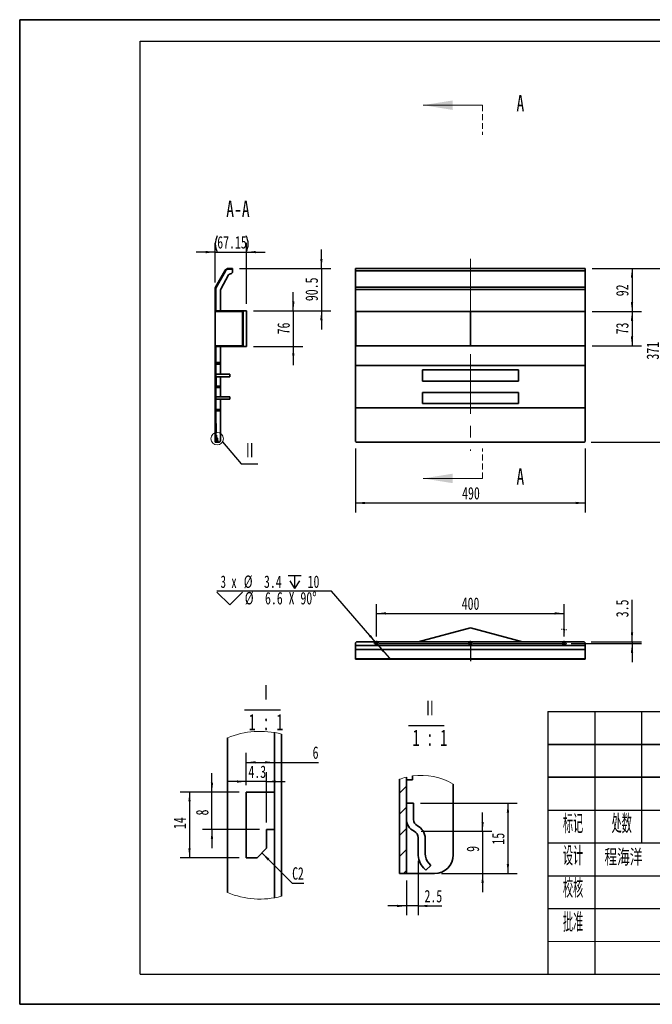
# Model space of a CAD drawing. Header units: millimetres. Extents: x 0 to 300, y 0 to 210.
# Tile 1 of 2: x 0 to 135, y 0 to 210. Entities that reach past the tile are written whole.
import ezdxf

# ---------------------------------------------------------------- set-up
doc = ezdxf.new("R2010")
doc.units = ezdxf.units.MM
doc.linetypes.add('CENTERX2', pattern=[20.32, 12.7, -2.54, 2.54, -2.54])
doc.linetypes.add('HIDDEN', pattern=[1.905, 1.27, -0.635])
doc.layers.add('图框', color=7, linetype='Continuous', lineweight=35)
doc.layers.add('尺寸标注', color=5, linetype='Continuous')
doc.styles.add('SLDTEXTSTYLE1', font='TXT', dxfattribs={"width": 0.49, "bigfont": 'bigfont'})
doc.styles.add('SLDTEXTSTYLE5', font='TXT', dxfattribs={"width": 0.7, "bigfont": 'bigfont'})
doc.styles.add('SLDTEXTSTYLE6', font='TXT', dxfattribs={"width": 0.7})
doc.styles.add('SLDTEXTSTYLE7', font='TXT', dxfattribs={"width": 0.633333})
doc.styles.add('SLDTEXTSTYLE8', font='TXT', dxfattribs={"width": 0.62})
doc.dimstyles.new('SLDDIMSTYLE0', dxfattribs={"dimtxt": 2.821533, "dimasz": 2, "dimexe": 0, "dimexo": 0.0625, "dimgap": 0.705383, "dimtad": 2, "dimlfac": 10, "dimrnd": 1e-09, "dimzin": 12, "dimdsep": 46, "dimtxsty": 'SLDTEXTSTYLE6', "dimsah": 1, "dimcen": 0.09, "dimadec": 0, "dimazin": 3, "dimtfac": 1, "dimtofl": 0, "dimtmove": 0, "dimatfit": 3, "dimfxl": 0, "dimfrac": 2, "dimtolj": 1, "dimtzin": 12, "dimarcsym": 0})
doc.dimstyles.new('SLDDIMSTYLE1', dxfattribs={"dimtxt": 2.821533, "dimasz": 2, "dimexe": 0, "dimexo": 0.0625, "dimgap": 0.705383, "dimtad": 2, "dimlfac": 10, "dimrnd": 1e-09, "dimzin": 12, "dimdsep": 46, "dimtxsty": 'SLDTEXTSTYLE6', "dimsah": 1, "dimcen": 0.09, "dimadec": 0, "dimazin": 3, "dimtfac": 1, "dimtmove": 0, "dimatfit": 0, "dimfxl": 0, "dimfrac": 2, "dimtolj": 1, "dimtzin": 12, "dimarcsym": 0})
doc.dimstyles.new('SLDDIMSTYLE2', dxfattribs={"dimtxt": 0.18, "dimasz": 2, "dimexe": 0, "dimexo": 0.0625, "dimgap": 0, "dimtad": 0, "dimtih": 1, "dimtoh": 1, "dimdec": 0, "dimrnd": 1e-09, "dimzin": 0, "dimdsep": 46, "dimtxsty": 'Standard', "dimblk1": 'NONE', "dimblk2": 'NONE', "dimsah": 1, "dimcen": 0.09, "dimadec": 0, "dimazin": 0, "dimtfac": 2, "dimtdec": 0, "dimtofl": 0, "dimtmove": 0, "dimatfit": 3, "dimldrblk": 'NONE', "dimfxl": 0, "dimfrac": 2, "dimtolj": 1, "dimtzin": 0, "dimarcsym": 0})
doc.dimstyles.new('SLDDIMSTYLE3', dxfattribs={"dimtxt": 2.821533, "dimasz": 2, "dimexe": 0, "dimexo": 0.0625, "dimgap": 0.705383, "dimtad": 0, "dimtih": 1, "dimtoh": 1, "dimdec": 1, "dimlfac": 10, "dimrnd": 1e-09, "dimzin": 12, "dimdsep": 46, "dimtxsty": 'SLDTEXTSTYLE6', "dimsah": 1, "dimcen": 0, "dimadec": 0, "dimazin": 3, "dimtfac": 1, "dimtmove": 0, "dimatfit": 3, "dimfxl": 0, "dimfrac": 2, "dimtolj": 1, "dimtzin": 12, "dimarcsym": 0})
doc.dimstyles.new('SLDDIMSTYLE4', dxfattribs={"dimtxt": 2.821533, "dimasz": 2, "dimexe": 0, "dimexo": 0.0625, "dimgap": 0.705383, "dimtad": 2, "dimrnd": 1e-09, "dimzin": 12, "dimdsep": 46, "dimtxsty": 'SLDTEXTSTYLE6', "dimsah": 1, "dimcen": 0.09, "dimadec": 0, "dimazin": 3, "dimtfac": 1, "dimtofl": 0, "dimtmove": 0, "dimatfit": 3, "dimfxl": 0, "dimfrac": 2, "dimtolj": 1, "dimtzin": 12, "dimarcsym": 0})
doc.dimstyles.new('SLDDIMSTYLE5', dxfattribs={"dimtxt": 2.821533, "dimasz": 2, "dimexe": 0, "dimexo": 0.0625, "dimgap": 0.705383, "dimtad": 2, "dimrnd": 1e-09, "dimzin": 12, "dimdsep": 46, "dimtxsty": 'SLDTEXTSTYLE6', "dimsah": 1, "dimcen": 0.09, "dimadec": 0, "dimazin": 3, "dimtfac": 1, "dimtmove": 0, "dimatfit": 0, "dimfxl": 0, "dimfrac": 2, "dimtolj": 1, "dimtzin": 12, "dimarcsym": 0})

# ---------------------------------------------------------------- blocks, each defined once
blk = doc.blocks.new('_D')
at = {"layer": '尺寸标注'}
for p, q in [((122.18, 156.96), (139.19, 156.96)), ((137.19, 156.96), (137.19, 119.86)), ((121.98, 119.86), (139.19, 119.86))]:
    blk.add_line(p, q, dxfattribs=at)
for points in [[(137.19, 156.96), (136.94, 154.96), (137.44, 154.96)], [(137.19, 119.86), (137.44, 121.86), (136.94, 121.86)]]:
    blk.add_solid(points, dxfattribs=at)
at = {"layer": '尺寸标注', "insert": (133.78, 137.5), "char_height": 2.646, "attachment_point": 1, "rotation": 90, "style": 'SLDTEXTSTYLE6'}
blk.add_mtext('371', dxfattribs=at)
blk = doc.blocks.new('_D_1')
at = {"layer": '尺寸标注'}
for p, q in [((71.68, 118.56), (71.68, 104.92)), ((120.68, 118.56), (120.68, 104.92)), ((71.68, 106.92), (120.68, 106.92))]:
    blk.add_line(p, q, dxfattribs=at)
for points in [[(71.68, 106.92), (73.68, 106.67), (73.68, 107.17)], [(120.68, 106.92), (118.68, 107.17), (118.68, 106.67)]]:
    blk.add_solid(points, dxfattribs=at)
at = {"layer": '尺寸标注', "insert": (94.42, 110.33), "char_height": 2.646, "attachment_point": 1, "style": 'SLDTEXTSTYLE6'}
blk.add_mtext('490', dxfattribs=at)
blk = doc.blocks.new('_D_2')
at = {"layer": '尺寸标注'}
for p, q in [((122.18, 156.96), (132.68, 156.96)), ((130.68, 156.96), (130.68, 147.76)), ((122.18, 147.76), (132.68, 147.76))]:
    blk.add_line(p, q, dxfattribs=at)
for points in [[(130.68, 156.96), (130.43, 154.96), (130.93, 154.96)], [(130.68, 147.76), (130.93, 149.76), (130.43, 149.76)]]:
    blk.add_solid(points, dxfattribs=at)
at = {"layer": '尺寸标注', "insert": (127.27, 151.01), "char_height": 2.646, "attachment_point": 1, "rotation": 90, "style": 'SLDTEXTSTYLE6'}
blk.add_mtext('92', dxfattribs=at)
blk = doc.blocks.new('_D_3')
at = {"layer": '尺寸标注'}
for p, q in [((122.18, 147.76), (132.68, 147.76)), ((130.68, 147.76), (130.68, 140.46)), ((122.18, 140.46), (132.68, 140.46))]:
    blk.add_line(p, q, dxfattribs=at)
for points in [[(130.68, 147.76), (130.43, 145.76), (130.93, 145.76)], [(130.68, 140.46), (130.93, 142.46), (130.43, 142.46)]]:
    blk.add_solid(points, dxfattribs=at)
at = {"layer": '尺寸标注', "insert": (127.27, 142.88), "char_height": 2.646, "attachment_point": 1, "rotation": 90, "style": 'SLDTEXTSTYLE6'}
blk.add_mtext('73', dxfattribs=at)
blk = doc.blocks.new('_D_10')
at = {"layer": '尺寸标注'}
for p, q in [((130.68, 77.31), (130.68, 86.25)), ((117.68, 76.96), (132.68, 76.96)), ((121.98, 77.31), (132.68, 77.31)), ((130.68, 77.31), (130.68, 76.96)), ((130.68, 76.96), (130.68, 72.96))]:
    blk.add_line(p, q, dxfattribs=at)
for points in [[(130.68, 77.31), (130.93, 79.31), (130.43, 79.31)], [(130.68, 76.96), (130.43, 74.96), (130.93, 74.96)]]:
    blk.add_solid(points, dxfattribs=at)
at = {"layer": '尺寸标注', "insert": (127.27, 82.54), "char_height": 2.646, "attachment_point": 1, "rotation": 90, "style": 'SLDTEXTSTYLE6'}
blk.add_mtext('3.5', dxfattribs=at)
blk = doc.blocks.new('_D_11')
at = {"layer": '尺寸标注'}
for p, q in [((76.18, 78.46), (76.18, 85.37)), ((116.18, 78.46), (116.18, 85.37)), ((76.18, 83.37), (116.18, 83.37))]:
    blk.add_line(p, q, dxfattribs=at)
for points in [[(76.18, 83.37), (78.18, 83.12), (78.18, 83.62)], [(116.18, 83.37), (114.18, 83.62), (114.18, 83.12)]]:
    blk.add_solid(points, dxfattribs=at)
at = {"layer": '尺寸标注', "insert": (94.33, 86.78), "char_height": 2.646, "attachment_point": 1, "style": 'SLDTEXTSTYLE6'}
blk.add_mtext('400', dxfattribs=at)
blk = doc.blocks.new('SW_SYMBOL_HOLE_DEPTH')
at = {"layer": '尺寸标注', "color": 0}
for p, q in [((0, 875), (800, 875)), ((400, 875), (400, 75)), ((100, 555), (400, 75)), ((700, 555), (400, 75))]:
    blk.add_line(p, q, dxfattribs=at)
blk = doc.blocks.new('SW_SYMBOL_HOLE_SINK')
at = {"layer": '尺寸标注', "color": 0}
for p, q in [((0, 875), (800, 75)), ((800, 75), (1600, 875))]:
    blk.add_line(p, q, dxfattribs=at)
blk = doc.blocks.new('_D_12')
at = {"layer": '尺寸标注'}
for p, q in [((66.52, 88.09), (42.1, 88.09)), ((76.07, 77.09), (66.52, 88.09)), ((76.3, 76.82), (76.07, 77.09)), ((76.3, 76.82), (78.92, 73.8))]:
    blk.add_line(p, q, dxfattribs=at)
for points in [[(76.07, 77.09), (74.94, 78.77), (74.57, 78.44)], [(76.3, 76.82), (77.42, 75.15), (77.8, 75.48)]]:
    blk.add_solid(points, dxfattribs=at)
at = {"layer": '尺寸标注', "xscale": 0.003410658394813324, "yscale": 0.003410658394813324, "zscale": 0.003410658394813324}
for name, p in [('SW_SYMBOL_HOLE_DEPTH', (57.31, 88.44)), ('SW_SYMBOL_HOLE_SINK', (42.1, 84.91))]:
    blk.add_blockref(name, p, dxfattribs=at)
at = {"layer": '尺寸标注', "char_height": 2.646, "attachment_point": 1}
for s, insert, style in [('3 x', (42.88, 91.46), 'SLDTEXTSTYLE7'), ('%%c', (47.82, 91.46), 'SLDTEXTSTYLE6'), ('3.4', (52.13, 91.46), 'SLDTEXTSTYLE6'), ('10', (61.44, 91.46), 'SLDTEXTSTYLE6'), ('%%c', (48.04, 87.94), 'SLDTEXTSTYLE6'), ('6.6 X 90°', (52.35, 87.94), 'SLDTEXTSTYLE6')]:
    blk.add_mtext(s, dxfattribs=dict(at, insert=insert, style=style))
blk = doc.blocks.new('SW_CENTERMARKSYMBOL_0')
at = {"layer": '尺寸标注', "color": 0}
for p, q in [((-0.5, 0), (-0.58, 0)), ((0, 0), (-0.25, 0)), ((0, 0.5), (0, 0.58)), ((0, 0), (0, 0.25)), ((0, 0), (0, -0.25)), ((0, 0), (0.25, 0)), ((0.5, 0), (0.58, 0)), ((0, -0.5), (0, -0.58))]:
    blk.add_line(p, q, dxfattribs=at)
blk = doc.blocks.new('SW_CENTERMARKSYMBOL_1')
at = {"layer": '尺寸标注', "color": 0}
for p, q in [((-0.5, 0), (-0.58, 0)), ((0, 0), (-0.25, 0)), ((0, 0.5), (0, 0.58)), ((0, 0), (0, 0.25)), ((0, 0), (0, -0.25)), ((0, 0), (0.25, 0)), ((0.5, 0), (19.5, 0)), ((20, 0), (19.75, 0)), ((20, 0.5), (20, 0.58)), ((20, 0), (20, 0.25)), ((20, 0), (20, -0.25)), ((20, 0), (20.25, 0)), ((20.5, 0), (39.5, 0)), ((40, 0), (39.75, 0)), ((40, 0.5), (40, 0.58)), ((40, 0), (40, 0.25)), ((40, 0), (40, -0.25)), ((40, 0), (40.25, 0)), ((40.5, 0), (40.58, 0)), ((0, -0.5), (0, -0.58)), ((20, -0.5), (20, -3.75)), ((40, -0.5), (40, -0.58))]:
    blk.add_line(p, q, dxfattribs=at)
blk = doc.blocks.new('_D_13')
at = {"layer": '尺寸标注'}
for p, q in [((46.86, 45.27), (34.24, 45.27)), ((36.24, 45.27), (36.24, 31.27)), ((46.86, 31.27), (34.24, 31.27))]:
    blk.add_line(p, q, dxfattribs=at)
for points in [[(36.24, 45.27), (35.99, 43.27), (36.49, 43.27)], [(36.24, 31.27), (36.49, 33.27), (35.99, 33.27)]]:
    blk.add_solid(points, dxfattribs=at)
at = {"layer": '尺寸标注', "insert": (32.83, 37.37), "char_height": 2.646, "attachment_point": 1, "rotation": 90, "style": 'SLDTEXTSTYLE6'}
blk.add_mtext('14', dxfattribs=at)
blk = doc.blocks.new('_D_14')
at = {"layer": '尺寸标注'}
for p, q in [((41.03, 45.27), (41.03, 49.27)), ((46.86, 45.27), (39.03, 45.27)), ((41.03, 37.27), (41.03, 45.27)), ((51.16, 37.27), (39.03, 37.27)), ((41.03, 37.27), (41.03, 33.27))]:
    blk.add_line(p, q, dxfattribs=at)
for points in [[(41.03, 45.27), (41.28, 47.27), (40.78, 47.27)], [(41.03, 37.27), (40.78, 35.27), (41.28, 35.27)]]:
    blk.add_solid(points, dxfattribs=at)
at = {"layer": '尺寸标注', "insert": (37.62, 40.28), "char_height": 2.65, "attachment_point": 1, "rotation": 90, "style": 'SLDTEXTSTYLE6'}
blk.add_mtext('8', dxfattribs=at)
blk = doc.blocks.new('SW_CHAMFER_DIMENSION_0')
at = {"layer": '尺寸标注', "color": 0}
for p, q in [((-6.47, 6.47), (0, 0)), ((0, 0), (2.47, 0))]:
    blk.add_line(p, q, dxfattribs=at)
blk.add_solid([(-6.47, 6.47), (-5.23, 4.87), (-4.87, 5.23)], dxfattribs=at)
at = {"layer": '尺寸标注', "color": 0, "char_height": 2.65, "attachment_point": 1, "style": 'SLDTEXTSTYLE6'}
for s, insert in [('C', (0, 3.41)), ('2', (1.23, 3.41))]:
    blk.add_mtext(s, dxfattribs=dict(at, insert=insert))
blk = doc.blocks.new('_D_15')
at = {"layer": '尺寸标注'}
for p, q in [((48.36, 46.77), (48.36, 53.6)), ((48.36, 51.6), (54.36, 51.6)), ((54.36, 51.6), (63.74, 51.6))]:
    blk.add_line(p, q, dxfattribs=at)
for points in [[(48.36, 51.6), (50.36, 51.35), (50.36, 51.85)], [(54.36, 51.6), (52.36, 51.85), (52.36, 51.35)]]:
    blk.add_solid(points, dxfattribs=at)
at = {"layer": '尺寸标注', "insert": (62.51, 55.01), "char_height": 2.65, "attachment_point": 1, "style": 'SLDTEXTSTYLE6'}
blk.add_mtext('6', dxfattribs=at)
blk = doc.blocks.new('_D_16')
at = {"layer": '尺寸标注'}
for p, q in [((48.36, 46.77), (48.36, 49.51)), ((52.66, 38.77), (52.66, 49.51)), ((48.36, 47.51), (44.36, 47.51)), ((52.66, 47.51), (48.36, 47.51)), ((52.66, 47.51), (56.66, 47.51))]:
    blk.add_line(p, q, dxfattribs=at)
for points in [[(48.36, 47.51), (46.36, 47.76), (46.36, 47.26)], [(52.66, 47.51), (54.66, 47.26), (54.66, 47.76)]]:
    blk.add_solid(points, dxfattribs=at)
at = {"layer": '尺寸标注', "insert": (48.81, 50.92), "char_height": 2.646, "attachment_point": 1, "style": 'SLDTEXTSTYLE6'}
blk.add_mtext('4.3', dxfattribs=at)
blk = doc.blocks.new('SW_NOTE_0_1')
at = {"layer": '尺寸标注', "color": 0}
blk.add_line((-2.3, -0.86), (5.37, -0.86), dxfattribs=at)
at = {"layer": '尺寸标注', "color": 0, "char_height": 3.5, "attachment_point": 2}
for s, insert, style in [('Ⅰ', (2.3, 4.51), 'SLDTEXTSTYLE5'), ('1 : 1', (2.29, -1.7), 'SLDTEXTSTYLE8')]:
    blk.add_mtext(s, dxfattribs=dict(at, insert=insert, style=style))
blk = doc.blocks.new('_D_17')
at = {"layer": '尺寸标注'}
for p, q in [((58.39, 147.91), (58.39, 151.91)), ((49.89, 147.91), (60.39, 147.91)), ((58.39, 147.91), (58.39, 140.31)), ((49.89, 140.31), (60.39, 140.31)), ((58.39, 140.31), (58.39, 136.31))]:
    blk.add_line(p, q, dxfattribs=at)
for points in [[(58.39, 147.91), (58.64, 149.91), (58.14, 149.91)], [(58.39, 140.31), (58.14, 138.31), (58.64, 138.31)]]:
    blk.add_solid(points, dxfattribs=at)
at = {"layer": '尺寸标注', "insert": (54.98, 142.88), "char_height": 2.646, "attachment_point": 1, "rotation": 90, "style": 'SLDTEXTSTYLE6'}
blk.add_mtext('76', dxfattribs=at)
blk = doc.blocks.new('_D_18')
at = {"layer": '尺寸标注'}
for p, q in [((41.68, 153.97), (41.68, 162.43)), ((48.39, 149.41), (48.39, 162.43)), ((41.68, 160.43), (37.68, 160.43)), ((41.68, 160.43), (48.39, 160.43)), ((48.39, 160.43), (52.39, 160.43))]:
    blk.add_line(p, q, dxfattribs=at)
for centre, start, end in [((45.65, 162.18), 153.4349, 206.5651), ((44.84, 162.18), 333.4349, 26.5651)]:
    blk.add_arc(centre, 3.91, start, end, dxfattribs=at)
for points in [[(41.68, 160.43), (39.68, 160.68), (39.68, 160.18)], [(48.39, 160.43), (50.39, 160.18), (50.39, 160.68)]]:
    blk.add_solid(points, dxfattribs=at)
at = {"layer": '尺寸标注', "insert": (42.16, 163.84), "char_height": 2.646, "attachment_point": 1, "style": 'SLDTEXTSTYLE6'}
blk.add_mtext('67.15', dxfattribs=at)
blk = doc.blocks.new('_D_19')
at = {"layer": '尺寸标注'}
for p, q in [((64.39, 156.96), (64.39, 160.96)), ((46.91, 156.96), (66.39, 156.96)), ((64.39, 156.96), (64.39, 147.91)), ((49.89, 147.91), (66.39, 147.91)), ((64.39, 147.91), (64.39, 143.91))]:
    blk.add_line(p, q, dxfattribs=at)
for points in [[(64.39, 156.96), (64.64, 158.96), (64.14, 158.96)], [(64.39, 147.91), (64.14, 145.91), (64.64, 145.91)]]:
    blk.add_solid(points, dxfattribs=at)
at = {"layer": '尺寸标注', "insert": (60.98, 149.97), "char_height": 2.646, "attachment_point": 1, "rotation": 90, "style": 'SLDTEXTSTYLE6'}
blk.add_mtext('90.5', dxfattribs=at)
blk = doc.blocks.new('_None')
blk = doc.blocks.new('SW_HATCH_0')
at = {"color": 0, "linetype": 'Continuous', "lineweight": 18}
for p, q in [((0, 0), (-1.5, -1.5)), ((0, -4.49), (-1.5, -5.99)), ((0, -8.98), (-1.5, -10.48)), ((0, -13.47), (-1.5, -14.97)), ((0, -17.96), (-0.65, -18.62))]:
    blk.add_line(p, q, dxfattribs=at)
blk = doc.blocks.new('_D_20')
at = {"layer": '尺寸标注'}
for p, q in [((98.79, 36.9), (98.79, 40.9)), ((85.7, 36.9), (100.79, 36.9)), ((98.79, 36.9), (98.79, 27.9)), ((90.03, 27.9), (100.79, 27.9)), ((98.79, 27.9), (98.79, 23.9))]:
    blk.add_line(p, q, dxfattribs=at)
for points in [[(98.79, 36.9), (99.04, 38.9), (98.54, 38.9)], [(98.79, 27.9), (98.54, 25.9), (99.04, 25.9)]]:
    blk.add_solid(points, dxfattribs=at)
at = {"layer": '尺寸标注', "insert": (95.38, 32.51), "char_height": 2.65, "attachment_point": 1, "rotation": 90, "style": 'SLDTEXTSTYLE6'}
blk.add_mtext('9', dxfattribs=at)
blk = doc.blocks.new('_D_21')
at = {"layer": '尺寸标注'}
for p, q in [((85.53, 42.9), (106.2, 42.9)), ((104.2, 42.9), (104.2, 27.9)), ((90.03, 27.9), (106.2, 27.9))]:
    blk.add_line(p, q, dxfattribs=at)
for points in [[(104.2, 42.9), (103.95, 40.9), (104.45, 40.9)], [(104.2, 27.9), (104.45, 29.9), (103.95, 29.9)]]:
    blk.add_solid(points, dxfattribs=at)
at = {"layer": '尺寸标注', "insert": (100.79, 34.06), "char_height": 2.646, "attachment_point": 1, "rotation": 90, "style": 'SLDTEXTSTYLE6'}
blk.add_mtext('15', dxfattribs=at)
blk = doc.blocks.new('_D_22')
at = {"layer": '尺寸标注'}
for p, q in [((85.03, 30.62), (85.03, 18.98)), ((82.53, 26.4), (82.53, 18.98)), ((82.53, 20.98), (78.53, 20.98)), ((85.03, 20.98), (82.53, 20.98)), ((85.03, 20.98), (90.09, 20.98))]:
    blk.add_line(p, q, dxfattribs=at)
for points in [[(82.53, 20.98), (80.53, 21.23), (80.53, 20.73)], [(85.03, 20.98), (87.03, 20.73), (87.03, 21.23)]]:
    blk.add_solid(points, dxfattribs=at)
at = {"layer": '尺寸标注', "insert": (86.39, 24.39), "char_height": 2.646, "attachment_point": 1, "style": 'SLDTEXTSTYLE6'}
blk.add_mtext('2.5', dxfattribs=at)
blk = doc.blocks.new('SW_NOTE_0_2')
at = {"layer": '尺寸标注', "color": 0}
blk.add_line((-2.3, -0.86), (5.37, -0.86), dxfattribs=at)
at = {"layer": '尺寸标注', "color": 0, "char_height": 3.5, "attachment_point": 2}
for s, insert, style in [('Ⅱ', (2.3, 4.51), 'SLDTEXTSTYLE5'), ('1 : 1', (2.29, -1.7), 'SLDTEXTSTYLE8')]:
    blk.add_mtext(s, dxfattribs=dict(at, insert=insert, style=style))

msp = doc.modelspace()

# ---------------------------------------------------------------- hatches: boundary and pattern name
at = {"linetype": 'Continuous', "lineweight": 18}
h = msp.add_hatch(dxfattribs=at)
h.set_pattern_fill('ANSI31', angle=3e-322, style=0)
edge = h.paths.add_edge_path(flags=0)
edge.add_line((41.936974, 152.883825), (43.884673, 156.37711))
edge.add_arc((44.627076, 155.96318), 0.85, 90, 150.85792335, ccw=False)
edge.add_line((44.627076, 156.81318), (45.409647, 156.81318))
edge.add_line((45.409647, 156.81318), (45.409647, 156.96318))
edge.add_line((45.409647, 156.96318), (44.627076, 156.96318))
edge.add_arc((44.627076, 155.96318), 1, 90, 150.85792335)
edge.add_line((43.753661, 156.450157), (41.805962, 152.956872))
edge.add_arc((42.679377, 152.469895), 1, 150.85792335, 180)
edge.add_line((41.679377, 152.469895), (41.679377, 147.76318))
edge.add_line((41.679377, 147.76318), (47.541696, 147.76318))
edge.add_line((47.541696, 147.76318), (47.541696, 140.46318))
edge.add_line((47.541696, 140.46318), (41.679377, 140.46318))
edge.add_line((41.679377, 140.46318), (41.679377, 136.21318))
edge.add_line((41.679377, 136.21318), (41.679377, 135.31318))
edge.add_line((41.679377, 135.31318), (41.829377, 135.31318))
edge.add_line((41.829377, 135.31318), (41.829377, 140.31318))
edge.add_line((41.829377, 140.31318), (47.696988, 140.31318))
edge.add_line((47.696988, 140.31318), (47.696988, 147.91318))
edge.add_line((47.696988, 147.91318), (41.829377, 147.91318))
edge.add_line((41.829377, 147.91318), (41.829377, 152.469895))
edge.add_arc((42.679377, 152.469895), 0.85, 150.85792335, 180, ccw=False)
h = msp.add_hatch(dxfattribs=at)
h.set_pattern_fill('ANSI31', angle=3e-322, style=0)
h.paths.add_polyline_path([(41.679377, 130.51318), (41.829377, 130.51318), (41.829377, 132.91318), (41.679377, 132.91318)], flags=0)
h = msp.add_hatch(dxfattribs=at)
h.set_pattern_fill('ANSI31', angle=3e-322, style=0)
h.paths.add_polyline_path([(41.679377, 119.86318), (41.829377, 119.86318), (41.829377, 128.11318), (41.679377, 128.11318), (41.679377, 127.21318)], flags=0)

# ---------------------------------------------------------------- linework, layer by layer
at = {"color": 7, "linetype": 'Continuous', "lineweight": 18}
for p, q in [((98.785162, 191.76719), (86.085162, 191.76719)), ((98.785162, 112.159085), (86.085162, 112.159085))]:
    msp.add_line(p, q, dxfattribs=at)
at = {"color": 7, "linetype": 'HIDDEN', "lineweight": 18}
for p, q in [((98.785162, 191.76719), (98.785162, 185.41719)), ((98.785162, 112.159085), (98.785162, 118.509085))]:
    msp.add_line(p, q, dxfattribs=at)
at = {"color": 7, "linetype": 'Continuous', "lineweight": 35}
for p, q in [((41.805962, 152.956872), (43.753661, 156.450157)), ((43.884673, 156.37711), (41.936974, 152.883825)), ((44.572163, 155.556668), (42.89267, 152.544422)), ((44.627076, 156.96318), (45.409647, 156.96318)), ((45.409647, 156.81318), (44.627076, 156.81318)), ((45.009647, 155.81318), (45.008871, 155.81318)), ((45.409647, 156.96318), (45.409647, 156.81318)), ((45.409647, 156.81318), (45.409647, 156.21318)), ((71.683383, 156.96318), (120.683383, 156.96318)), ((71.683383, 156.96318), (71.683383, 156.450157)), ((71.683383, 156.450157), (120.683383, 156.450157)), ((71.683383, 156.450157), (71.683383, 152.956872)), ((120.683383, 156.96318), (120.683383, 156.450157)), ((120.683383, 156.450157), (120.683383, 152.956872)), ((41.679377, 147.76318), (41.679377, 152.469895)), ((41.829377, 152.469895), (41.829377, 147.91318)), ((42.829377, 152.300933), (42.829377, 147.91318)), ((71.683383, 152.956872), (120.683383, 152.956872)), ((71.683383, 152.956872), (71.683383, 152.469895)), ((71.683383, 152.469895), (120.683383, 152.469895)), ((71.683383, 152.469895), (71.683383, 147.76318)), ((120.683383, 152.956872), (120.683383, 152.469895)), ((120.683383, 152.469895), (120.683383, 147.76318)), ((41.679377, 147.76318), (47.541696, 147.76318)), ((41.679377, 140.46318), (41.679377, 147.76318)), ((41.679423, 140.46318), (41.679423, 147.76318)), ((41.829377, 147.91318), (47.696988, 147.91318)), ((47.541696, 140.46318), (47.541696, 147.76318)), ((47.696988, 147.91318), (47.696988, 140.31318)), ((47.696988, 147.91318), (48.394132, 147.91318)), ((48.394132, 140.31318), (48.394132, 147.91318)), ((71.683383, 140.46318), (71.683383, 147.76318)), ((120.683383, 147.76318), (71.683383, 147.76318)), ((71.703301, 140.46318), (71.703301, 147.76318)), ((96.183383, 140.46318), (96.183383, 147.76318)), ((120.663466, 140.46318), (120.663466, 147.76318)), ((120.683383, 140.46318), (120.683383, 147.76318)), ((41.679377, 136.21318), (41.679377, 140.46318)), ((47.541696, 140.46318), (41.679377, 140.46318)), ((41.829377, 140.31318), (41.829377, 135.31318)), ((41.829377, 140.31318), (47.696988, 140.31318)), ((42.829377, 140.31318), (42.829377, 136.86318)), ((47.696988, 140.31318), (48.394132, 140.31318)), ((71.683383, 140.46318), (120.683383, 140.46318)), ((71.683383, 140.46318), (71.683383, 136.21318)), ((120.683383, 140.46318), (120.683383, 136.21318)), ((42.829377, 136.86318), (41.829377, 136.86318)), ((41.829377, 136.56318), (42.829377, 136.56318)), ((42.829377, 136.86318), (42.829377, 136.56318)), ((42.829377, 136.56318), (42.829377, 134.36318)), ((41.679377, 135.31318), (41.679377, 136.21318)), ((41.829377, 135.31318), (41.679377, 135.31318)), ((41.679377, 135.31318), (41.679377, 132.91318)), ((41.829377, 135.31318), (41.829377, 132.91318)), ((71.683383, 136.21318), (120.683383, 136.21318)), ((71.683383, 136.21318), (71.683383, 127.21318)), ((106.433383, 135.31318), (85.933383, 135.31318)), ((85.933383, 135.31318), (85.933383, 132.91318)), ((106.433383, 132.91318), (106.433383, 135.31318)), ((120.683383, 136.21318), (120.683383, 127.21318)), ((41.679377, 132.91318), (41.829377, 132.91318)), ((41.679377, 130.51318), (41.679377, 132.91318)), ((44.829377, 134.36318), (41.829377, 134.36318)), ((41.829377, 133.86318), (44.829377, 133.86318)), ((41.829377, 133.86318), (41.959377, 133.86318)), ((41.829377, 132.91318), (41.829377, 130.51318)), ((41.959377, 133.86318), (41.959377, 131.86318)), ((42.829377, 133.86318), (42.829377, 131.86318)), ((44.829377, 134.36318), (44.829377, 133.86318)), ((106.433383, 132.91318), (85.933383, 132.91318)), ((41.829377, 130.51318), (41.679377, 130.51318)), ((41.679377, 130.51318), (41.679377, 128.11318)), ((42.829377, 131.86318), (41.829377, 131.86318)), ((41.959377, 131.86318), (41.829377, 131.86318)), ((41.829377, 131.56318), (42.829377, 131.56318)), ((41.829377, 130.51318), (41.829377, 128.11318)), ((42.829377, 131.86318), (42.829377, 131.56318)), ((42.829377, 131.56318), (42.829377, 129.56318)), ((85.933383, 130.51318), (106.433383, 130.51318)), ((85.933383, 130.51318), (85.933383, 128.11318)), ((106.433383, 128.11318), (106.433383, 130.51318)), ((41.679377, 128.11318), (41.829377, 128.11318)), ((41.679377, 127.21318), (41.679377, 128.11318)), ((44.829377, 129.56318), (41.829377, 129.56318)), ((41.829377, 129.06318), (44.829377, 129.06318)), ((41.829377, 128.11318), (41.829377, 119.86318)), ((42.829377, 129.06318), (42.829377, 126.86318)), ((44.829377, 129.56318), (44.829377, 129.06318)), ((85.933383, 128.11318), (106.433383, 128.11318)), ((41.679377, 119.86318), (41.679377, 127.21318)), ((42.829377, 126.86318), (41.829377, 126.86318)), ((41.829377, 126.56318), (42.829377, 126.56318)), ((42.829377, 126.86318), (42.829377, 126.56318)), ((42.829377, 126.56318), (42.829377, 120.26318)), ((71.683383, 127.21318), (71.683383, 120.06318)), ((120.683383, 127.21318), (71.683383, 127.21318)), ((120.683383, 127.21318), (120.683383, 120.06318)), ((41.829377, 123.86318), (41.959377, 123.86318)), ((41.959377, 121.86318), (41.829377, 121.86318)), ((41.959377, 123.86318), (41.959377, 121.86318)), ((41.829377, 119.86318), (41.679377, 119.86318)), ((41.979377, 121.363095), (41.829377, 121.363095)), ((42.429377, 119.86318), (41.829377, 119.86318)), ((41.979377, 121.016208), (41.979377, 121.363095)), ((42.079377, 120.628724), (42.079377, 120.285964)), ((42.195113, 119.984687), (42.241381, 119.933353)), ((42.229377, 120.285964), (42.229377, 120.613095)), ((42.241381, 119.933353), (42.352802, 120.033779)), ((42.352802, 120.033779), (42.306534, 120.085113)), ((71.683383, 120.06318), (71.883383, 119.86318)), ((71.883383, 119.86318), (120.483383, 119.86318)), ((120.483383, 119.86318), (120.683383, 120.06318)), ((96.183383, 80.293552), (85.045131, 77.309067)), ((107.321635, 77.309067), (96.183383, 80.293552)), ((71.883383, 77.309067), (71.683383, 77.109067)), ((71.683383, 77.109067), (71.683383, 76.526496)), ((71.683383, 76.526496), (120.683383, 76.526496)), ((71.683383, 76.526496), (71.683383, 75.653081)), ((71.683383, 75.653081), (120.683383, 75.653081)), ((71.683383, 75.653081), (71.683383, 73.705382)), ((71.883383, 77.309067), (120.483383, 77.309067)), ((120.683383, 77.109067), (120.483383, 77.309067)), ((120.683383, 77.109067), (120.683383, 76.526496)), ((120.683383, 76.526496), (120.683383, 75.653081)), ((120.683383, 75.653081), (120.683383, 73.705382)), ((71.683383, 73.705382), (120.683383, 73.705382)), ((71.683383, 73.705382), (71.683383, 73.578797)), ((71.683383, 73.578797), (120.683383, 73.578797)), ((120.683383, 73.705382), (120.683383, 73.578797)), ((44.359236, 56.831643), (44.359236, 23.825676)), ((54.359237, 22.707269), (54.359237, 57.95005)), ((55.859237, 57.61993), (55.859237, 32.767624)), ((82.53086, 48.450366), (82.53086, 27.896121)), ((83.830861, 48.703298), (83.830861, 47.896132)), ((81.03086, 27.896121), (81.03086, 47.98384)), ((83.830861, 47.896132), (82.53086, 47.896132)), ((92.530861, 46.943292), (92.530861, 31.896129)), ((48.359236, 45.267627), (48.359236, 31.267628)), ((54.359237, 45.267627), (48.359236, 45.267627)), ((84.030861, 42.895302), (82.53086, 42.895302)), ((84.030861, 39.426431), (84.030861, 42.895302)), ((52.659237, 37.267626), (54.359237, 37.267626)), ((52.659237, 33.267633), (52.659237, 37.267626)), ((85.030861, 35.551593), (85.030861, 32.123968)), ((86.53086, 32.123968), (86.53086, 35.39528)), ((50.659236, 31.267628), (52.659237, 33.267633)), ((55.859237, 32.767624), (55.859237, 23.037389)), ((48.359236, 31.267628), (50.659236, 31.267628)), ((86.650897, 28.597876), (87.765111, 29.602125)), ((87.765111, 29.602125), (87.302433, 30.11547)), ((82.53086, 27.896121), (81.03086, 27.896121)), ((88.530861, 27.896121), (82.53086, 27.896121)), ((86.188219, 29.111221), (86.650897, 28.597876))]:
    msp.add_line(p, q, dxfattribs=at)
at = {"color": 7, "linetype": 'Continuous', "lineweight": 18}
msp.add_circle((42.146979, 120.632969), 1.324282, dxfattribs=at)
at = {"color": 7, "linetype": 'Continuous', "lineweight": 35}
for centre, radius in [((76.183383, 76.959067), 0.33), ((76.183383, 76.959067), 0.18), ((96.183383, 76.959067), 0.33), ((96.183383, 76.959067), 0.18), ((116.183383, 76.959067), 0.33), ((116.183383, 76.959067), 0.18)]:
    msp.add_circle(centre, radius, dxfattribs=at)
for centre, radius, start, end in [((44.627076, 155.96318), 1, 90, 150.85792335), ((44.627076, 155.96318), 0.85, 90, 150.85792335), ((45.008871, 155.31318), 0.5, 90, 150.85792335), ((45.009647, 156.21318), 0.4, 270, 0), ((42.679377, 152.469895), 1, 150.85792335, 180), ((42.679377, 152.469895), 0.85, 150.85792335, 180), ((43.329377, 152.300933), 0.5, 150.85792335, 180), ((42.129377, 121.031837), 0.3, 180, 243.61220004), ((42.129377, 121.016208), 0.15, 180, 243.61220004), ((41.929377, 120.628724), 0.15, 0, 63.61220004), ((41.929377, 120.613095), 0.3, 0, 63.61220004), ((42.529377, 120.285964), 0.45, 180, 222.02871749), ((42.529377, 120.285964), 0.3, 180, 222.02871749), ((42.429377, 120.26318), 0.4, 270, 0), ((85.530902, 39.582736), 3.000042, 180.00040317, 243.61170651), ((85.530919, 39.426449), 1.500058, 180.00068965, 243.61079349), ((83.530916, 35.395319), 2.999944, 359.99924417, 63.61286551), ((83.530886, 35.551595), 1.499975, 359.99990446, 63.61283177), ((89.530776, 32.123953), 4.499915, 179.99980511, 222.02914042), ((89.530808, 32.12396), 2.999948, 179.99985251, 222.02912388), ((88.530832, 31.89615), 4.000029, 270.00040982, 359.99969691)]:
    msp.add_arc(centre, radius, start, end, dxfattribs=at)
at = {"color": 7, "linetype": 'Continuous', "lineweight": 18}
for centre, radius, start, end in [((51.267474, 40.328705), 17.890521, 75.12809135, 112.7145062), ((85.707902, 35.590655), 13.246349, 103.87726771, 110.67591479), ((85.706856, 35.593881), 13.242967, 58.98297609, 98.14389933), ((51.267481, 40.328718), 17.89062, 247.28560187, 284.87180058)]:
    msp.add_arc(centre, radius, start, end, dxfattribs=at)
for points in [[(86.085162, 191.76719), (92.435162, 190.75119), (92.435162, 192.78319)], [(86.085162, 112.159085), (92.435162, 111.143085), (92.435162, 113.175085)]]:
    msp.add_solid(points, dxfattribs=at)
at = {"layer": '图框'}
for p, q in [((-0.006573, -0.00062), (-0.006573, 209.99938)), ((-0.006573, 209.99938), (296.993427, 209.99938)), ((112.726191, 55.430028), (192.726191, 55.430028)), ((112.726191, 48.430028), (192.726191, 48.430028)), ((-0.006573, -0.00062), (296.993427, -0.00062))]:
    msp.add_line(p, q, dxfattribs=at)
at = {"layer": '图框', "linetype": 'Continuous', "lineweight": 25}
for p, q in [((25.726191, 6.430028), (25.726191, 205.430028)), ((25.726191, 205.430028), (292.726191, 205.430028)), ((25.726191, 6.430028), (292.726191, 6.430028))]:
    msp.add_line(p, q, dxfattribs=at)
at = {"layer": '图框', "lineweight": 25}
for p, q in [((112.726191, 62.430028), (292.726191, 62.430028)), ((112.726191, 62.430028), (112.726191, 6.430028)), ((122.726191, 62.430028), (122.726191, 6.430028)), ((132.726191, 62.430028), (132.726191, 34.430028)), ((112.726191, 41.430028), (192.726191, 41.430028)), ((112.726191, 34.430028), (192.726191, 34.430028)), ((112.726191, 27.430028), (192.726191, 27.430028)), ((112.726191, 20.430028), (192.726191, 20.430028)), ((112.726191, 13.430028), (192.726191, 13.451676)), ((112.726191, 6.430028), (292.726191, 6.430028))]:
    msp.add_line(p, q, dxfattribs=at)
at = {"layer": '尺寸标注', "linetype": 'CENTERX2', "lineweight": 18}
msp.add_line((96.183383, 158.96318), (96.183383, 118.06318), dxfattribs=at)

# ---------------------------------------------------------------- block references
at = {"color": 7, "linetype": 'Continuous', "lineweight": 18}
msp.add_blockref('SW_HATCH_0', (82.53086, 46.511129), dxfattribs=at)
at = {"layer": '尺寸标注'}
for name, p in [('SW_CENTERMARKSYMBOL_0', (116.183383, 79.959067)), ('SW_CENTERMARKSYMBOL_1', (76.183383, 76.959067)), ('SW_NOTE_0_1', (50.284276, 63.647144)), ('SW_NOTE_0_2', (85.249611, 60.319281)), ('SW_CHAMFER_DIMENSION_0', (58.14719, 25.824473))]:
    msp.add_blockref(name, p, dxfattribs=at)

# ---------------------------------------------------------------- texts
at = {"color": 7, "linetype": 'Continuous', "char_height": 3.5, "attachment_point": 1, "style": 'SLDTEXTSTYLE6'}
for insert in [(106.014354, 193.933114), (106.014354, 114.32501)]:
    msp.add_mtext('A', dxfattribs=dict(at, insert=insert))
at = {"color": 7, "linetype": 'Continuous', "lineweight": 18, "insert": (47.740376, 119.787924), "char_height": 3.5, "attachment_point": 1, "style": 'SLDTEXTSTYLE5'}
msp.add_mtext('Ⅱ', dxfattribs=at)
at = {"layer": '图框'}
for s, insert, char_height, attachment_point, style in [('标记', (118.092964, 40.491778), 4, 2, 'SLDTEXTSTYLE1'), ('处数', (128.480389, 40.491778), 4, 2, 'SLDTEXTSTYLE1'), ('设计', (118.092964, 33.63271), 4, 2, 'SLDTEXTSTYLE1'), ('程海洋', (124.805389, 33.070121), 3.5, 1, 'SLDTEXTSTYLE5'), ('校核', (118.092964, 26.75356), 4, 2, 'SLDTEXTSTYLE1'), ('批准', (118.092964, 19.473851), 4, 2, 'SLDTEXTSTYLE1')]:
    msp.add_mtext(s, dxfattribs=dict(at, insert=insert, char_height=char_height, attachment_point=attachment_point, style=style))
at = {"layer": '尺寸标注', "insert": (46.574516, 171.394856), "char_height": 3.5, "attachment_point": 2, "style": 'SLDTEXTSTYLE6'}
msp.add_mtext('A-A', dxfattribs=at)

# ---------------------------------------------------------------- dimensions: what is measured, and where the dimension line sits
at = {"layer": '尺寸标注'}
dim = msp.add_linear_dim(base=(48.394132, 160.428506), p1=(41.679377, 152.469895), p2=(48.394132, 147.91318), text='(<>)', dimstyle='SLDDIMSTYLE1', dxfattribs=at)
dim.commit()
dim.dimension.update_dxf_attribs({"geometry": '_D_18', "text_midpoint": (45.247432, 160.428506), "dimtype": 160})
for base, p1, p2, angle, dimstyle, picture, middle in [((64.394132, 147.91318), (45.409647, 156.96318), (48.394132, 147.91318), 90, 'SLDDIMSTYLE1', '_D_19', (64.394132, 152.43818)), ((137.193758, 119.86318), (120.683383, 156.96318), (120.483383, 119.86318), 90, 'SLDDIMSTYLE0', '_D', (137.193758, 139.353733)), ((130.683383, 147.76318), (120.683383, 156.96318), (120.683383, 147.76318), 90, 'SLDDIMSTYLE0', '_D_2', (130.683383, 152.24384)), ((58.394132, 140.31318), (48.394132, 147.91318), (48.394132, 140.31318), 90, 'SLDDIMSTYLE1', '_D_17', (58.394132, 144.11318)), ((130.683383, 140.46318), (120.683383, 147.76318), (120.683383, 140.46318), 90, 'SLDDIMSTYLE0', '_D_3', (130.683383, 144.11318)), ((130.683383, 76.959067), (120.483383, 77.309067), (116.183383, 76.959067), 90, 'SLDDIMSTYLE1', '_D_10', (130.683383, 84.395872)), ((54.359236, 51.600891), (48.359236, 45.267627), (54.359236, 57.95005), 0, 'SLDDIMSTYLE4', '_D_15', (63.125562, 51.600891)), ((41.032451, 45.267627), (52.659236, 37.267627), (48.359236, 45.267627), 90, 'SLDDIMSTYLE5', '_D_14', (41.032451, 40.89264)), ((36.240418, 31.267627), (48.359236, 45.267627), (48.359236, 31.267627), 90, 'SLDDIMSTYLE4', '_D_13', (36.240418, 38.602658)), ((104.204503, 27.896135), (84.030861, 42.895292), (88.530861, 27.896135), 90, 'SLDDIMSTYLE4', '_D_21', (104.204503, 35.297426)), ((98.788528, 27.896135), (84.197527, 36.895292), (88.530861, 27.896135), 90, 'SLDDIMSTYLE5', '_D_20', (98.788528, 33.129849))]:
    dim = msp.add_linear_dim(base=base, p1=p1, p2=p2, angle=angle, dimstyle=dimstyle, dxfattribs=at)
    dim.commit()
    dim.dimension.update_dxf_attribs({"geometry": picture, "text_midpoint": middle, "dimtype": 160})
for base, p1, p2, dimstyle, picture, middle in [((120.683383, 106.923381), (71.683383, 120.06318), (120.683383, 120.06318), 'SLDDIMSTYLE0', '_D_1', (96.27514, 106.923381)), ((116.183383, 83.366014), (76.183383, 76.959067), (116.183383, 76.959067), 'SLDDIMSTYLE0', '_D_11', (96.183383, 83.366014)), ((48.359236, 47.506872), (52.659236, 37.267627), (48.359236, 45.267627), 'SLDDIMSTYLE5', '_D_16', (50.660735, 47.506872)), ((82.530861, 20.983651), (85.030861, 32.123974), (82.530861, 27.896121), 'SLDDIMSTYLE5', '_D_22', (88.241841, 20.983651))]:
    dim = msp.add_linear_dim(base=base, p1=p1, p2=p2, dimstyle=dimstyle, dxfattribs=at)
    dim.commit()
    dim.dimension.update_dxf_attribs({"geometry": picture, "text_midpoint": middle, "dimtype": 160})
dim = msp.add_diameter_dim_2p(p1=(76.065378, 77.094989), p2=(76.301388, 76.823145), text='3 x <> {\\fGDT;x} 10\\P{\\fGDT;w}%%c 6.6 X 90°\\P', dimstyle='SLDDIMSTYLE3', dxfattribs=at)
dim.commit()
dim.dimension.update_dxf_attribs({"geometry": '_D_12', "text_midpoint": (53.516221, 88.053656), "dimtype": 163})

# ---------------------------------------------------------------- leaders
at = {"color": 7, "linetype": 'Continuous', "lineweight": 18, "has_arrowhead": 0}
msp.add_leader([(43.27388, 119.937399), (47.240376, 115.289977), (50.803233, 115.289977)], dimstyle='SLDDIMSTYLE2', dxfattribs=at)

doc.saveas('drawing.dxf')
